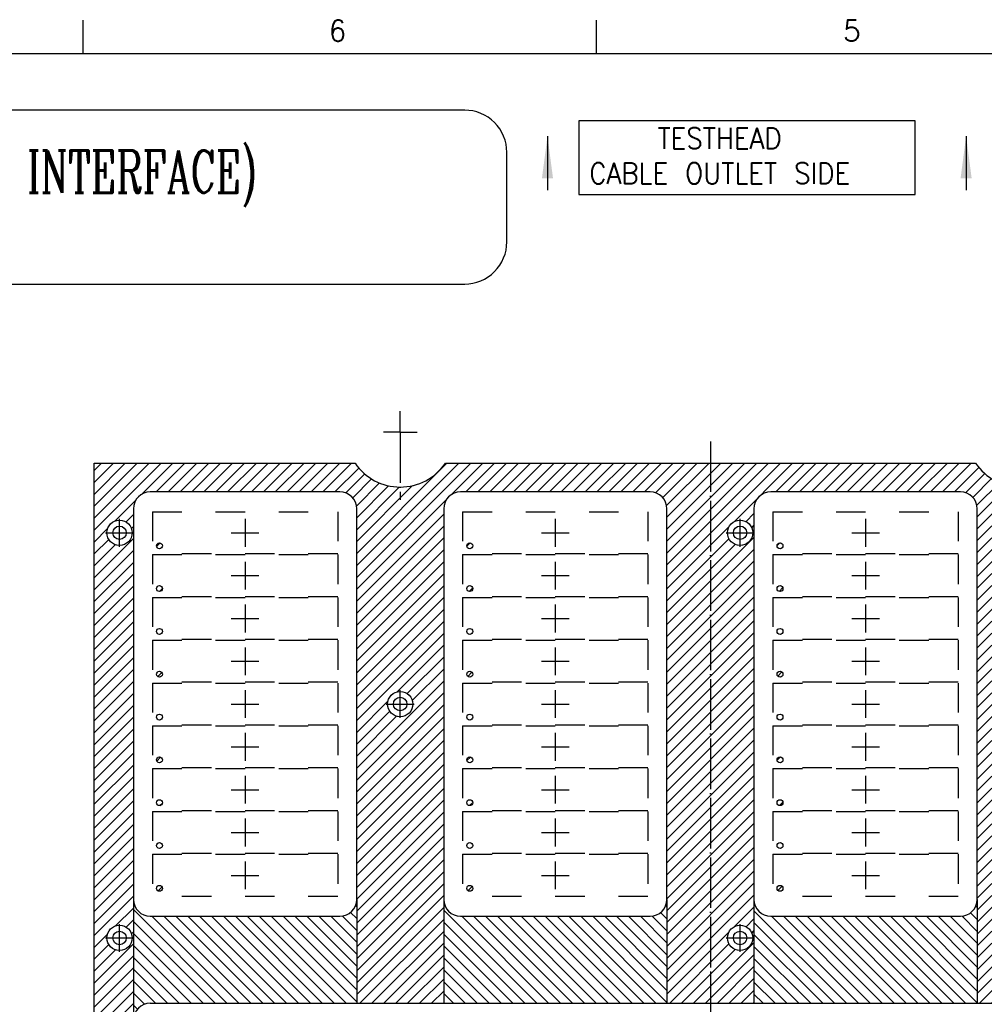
# Model space of a CAD drawing. Extents: x -401 to 590, y -380 to 320.
# Tile 6 of 54: x -164 to 65, y 86 to 320. Entities that reach past the tile are written whole.
import ezdxf

# ---------------------------------------------------------------- set-up
doc = ezdxf.new("R2010")
doc.units = 0
doc.linetypes.add('DASHED', pattern=[15, 7, -8])
doc.linetypes.add('DOT_CENTER', pattern=[14, 12, -1, 0, -1])
doc.layers.get('0').update_dxf_attribs({"linetype": 'CONTINUOUS'})
doc.layers.add('1', color=7, linetype='CONTINUOUS')
doc.styles.add('CONVERTER_12', font='complex.shx', dxfattribs={"width": 0.665})
doc.styles.add('CONVERTER_13', font='txt.shx', dxfattribs={"width": 0.9095})
doc.styles.add('CONVERTER_6', font='txt.shx', dxfattribs={"width": 0.97875})
doc.dimstyles.get("Standard").update_dxf_attribs({"dimtxt": 0.18, "dimasz": 0.18, "dimexe": 0.18, "dimexo": 0.0625, "dimgap": 0.09, "dimtad": 0, "dimtih": 1, "dimtoh": 1, "dimdec": 4, "dimzin": 0, "dimtxsty": 'STANDARD', "dimcen": 0.09, "dimazin": 3, "dimtfac": 1, "dimtdec": 4, "dimtofl": 0, "dimtmove": 0, "dimatfit": 3, "dimtolj": 1, "dimtzin": 0})
pattern_1 = [(135, (0, 0), (-1.414214, -1.414214), [])]
pattern_2 = [(45, (-3.5074, -602.0676), (-1.4142136, 1.4142136), [])]

# ---------------------------------------------------------------- blocks, each defined once
blk = doc.blocks.new('ATA1_S', base_point=(-314.07, -297.7))
at = {"layer": '1', "color": 1, "linetype": 'CONTINUOUS'}
for p, q in [((-119.18, 255.81), (-119.18, 249.46)), ((-21.73, 255.81), (-21.73, 249.46))]:
    blk.add_line(p, q, dxfattribs=at)
at = {"layer": '1', "color": 7, "linetype": 'CONTINUOUS'}
blk.add_line((-313.87, 249.46), (465.49, 249.46), dxfattribs=at)
at = {"layer": '1', "color": 7, "char_height": 4, "attachment_point": 2, "style": 'CONVERTER_6'}
for s, insert in [('6', (-70.84, 255.81)), ('5', (26.86, 255.81))]:
    blk.add_mtext(s, dxfattribs=dict(at, insert=insert))
blk = doc.blocks.new('DUTBOARD_LAY', base_point=(177, 177))
at = {"layer": '1', "linetype": 'CONTINUOUS'}
h = blk.add_hatch(dxfattribs=at)
h.set_pattern_fill('USER', color=1, scale=2, angle=45, pattern_type=0)
h.set_pattern_definition([(45, (0, 0), (-1.414214, 1.414214), [])])
edge = h.paths.add_edge_path()
edge.add_arc((-73.66, 221.971), 13, -145.61859, -34.38141)
edge.add_line((-62.931, 214.63), (62.931, 214.63))
edge.add_arc((73.66, 221.971), 13, -145.61859, -34.38141)
edge.add_line((84.389, 214.63), (146.32, 214.63))
edge.add_line((146.32, 214.63), (146.32, 0))
edge.add_line((146.32, 0), (146.32, -209.01))
edge.add_arc((147.32, -221.971), 13, 94.41173, 145.61859)
edge.add_line((136.591, -214.63), (10.729, -214.63))
edge.add_arc((0, -221.971), 13, 34.38141, 145.61859)
edge.add_line((-10.729, -214.63), (-136.591, -214.63))
edge.add_arc((-147.32, -221.971), 13, 34.38141, 85.58827)
edge.add_line((-146.32, -209.01), (-146.32, 0))
edge.add_line((-146.32, 0), (-146.32, 214.63))
edge.add_line((-146.32, 214.63), (-84.389, 214.63))
edge = h.paths.add_edge_path(flags=16)
edge.add_arc((-140.29, -102), 3, 0, 360)
edge = h.paths.add_edge_path(flags=16)
edge.add_arc((-140.29, -198.12), 3, 0, 360)
edge = h.paths.add_edge_path(flags=16)
edge.add_arc((-73.66, -157.48), 3, 0, 360)
edge = h.paths.add_edge_path(flags=16)
edge.add_arc((7.03, -102), 3, 0, 360)
edge = h.paths.add_edge_path(flags=16)
edge.add_arc((7.03, -198.12), 3, 0, 360)
edge = h.paths.add_edge_path(flags=16)
edge.add_arc((73.66, -157.48), 3, 0, 360)
edge = h.paths.add_edge_path(flags=16)
edge.add_arc((140.29, -102), 3, 0, 360)
edge = h.paths.add_edge_path(flags=16)
edge.add_arc((140.29, -198.12), 3, 0, 360)
edge = h.paths.add_edge_path(flags=16)
edge.add_arc((140.29, 0), 3, 0, 360)
edge = h.paths.add_edge_path(flags=16)
edge.add_arc((-140.29, 0), 3, 0, 360)
edge = h.paths.add_edge_path(flags=16)
edge.add_arc((-140.29, 102), 3, 0, 360)
edge = h.paths.add_edge_path(flags=16)
edge.add_arc((-140.29, 198.12), 3, 0, 360)
edge = h.paths.add_edge_path(flags=16)
edge.add_arc((-73.66, 157.48), 3, 0, 360)
edge = h.paths.add_edge_path(flags=16)
edge.add_arc((7.03, 102), 3, 0, 360)
edge = h.paths.add_edge_path(flags=16)
edge.add_arc((7.03, 198.12), 3, 0, 360)
edge = h.paths.add_edge_path(flags=16)
edge.add_arc((73.66, 157.48), 3, 0, 360)
edge = h.paths.add_edge_path(flags=16)
edge.add_arc((140.29, 102), 3, 0, 360)
edge = h.paths.add_edge_path(flags=16)
edge.add_arc((140.29, 198.12), 3, 0, 360)
edge = h.paths.add_edge_path(flags=16)
edge.add_line((-66.16, -192.62), (-66.16, -203.62))
edge.add_arc((-70.16, -203.62), 4, 270, 360, ccw=False)
edge.add_line((-70.16, -207.62), (-77.16, -207.62))
edge.add_arc((-77.16, -203.62), 4, 540, 270, ccw=False)
edge.add_line((-81.16, -203.62), (-81.16, -192.62))
edge.add_arc((-77.16, -192.62), 4, 450, 540, ccw=False)
edge.add_line((-77.16, -188.62), (-70.16, -188.62))
edge.add_arc((-70.16, -192.62), 4, 360, 450, ccw=False)
edge = h.paths.add_edge_path(flags=16)
edge.add_line((3.6, -86.5), (10.33, -86.5))
edge.add_line((10.33, -86.5), (10.33, -111.14))
edge.add_line((10.33, -111.14), (10.33, -203.82))
edge.add_arc((14.33, -203.82), 4, 180, -90)
edge.add_line((14.33, -207.82), (59.33, -207.82))
edge.add_arc((59.33, -203.82), 4, -90, 0)
edge.add_line((63.33, -203.82), (63.33, -111.14))
edge.add_line((63.33, -111.14), (63.33, -86.5))
edge.add_line((63.33, -86.5), (83.99, -86.5))
edge.add_line((83.99, -86.5), (83.99, -111.14))
edge.add_line((83.99, -111.14), (83.99, -203.82))
edge.add_arc((87.99, -203.82), 4, 180, -90)
edge.add_line((87.99, -207.82), (132.99, -207.82))
edge.add_arc((132.99, -203.82), 4, -90, 0)
edge.add_line((136.99, -203.82), (136.99, -111.14))
edge.add_line((136.99, -111.14), (136.99, -82.5))
edge.add_line((136.99, -82.5), (136.99, -16.5))
edge.add_line((136.99, -16.5), (136.7, -16.5))
edge.add_arc((136.7, -12.5), 4, 540, 270, ccw=False)
edge.add_line((132.7, -12.5), (132.7, 12.5))
edge.add_arc((136.7, 12.5), 4, 450, 540, ccw=False)
edge.add_line((136.7, 16.5), (136.99, 16.5))
edge.add_line((136.99, 16.5), (136.99, 82.5))
edge.add_line((136.99, 82.5), (136.99, 111.14))
edge.add_line((136.99, 111.14), (136.99, 203.82))
edge.add_arc((132.99, 203.82), 4, 0, 90)
edge.add_line((132.99, 207.82), (87.99, 207.82))
edge.add_arc((87.99, 203.82), 4, 90, 180)
edge.add_line((83.99, 203.82), (83.99, 111.14))
edge.add_line((83.99, 111.14), (83.99, 86.5))
edge.add_line((83.99, 86.5), (63.33, 86.5))
edge.add_line((63.33, 86.5), (63.33, 111.14))
edge.add_line((63.33, 111.14), (63.33, 203.82))
edge.add_arc((59.33, 203.82), 4, 0, 90)
edge.add_line((59.33, 207.82), (14.33, 207.82))
edge.add_arc((14.33, 203.82), 4, 90, 180)
edge.add_line((10.33, 203.82), (10.33, 111.14))
edge.add_line((10.33, 111.14), (10.33, 86.5))
edge.add_line((10.33, 86.5), (3.6, 86.5))
edge.add_line((3.6, 86.5), (-10.33, 86.5))
edge.add_line((-10.33, 86.5), (-10.33, 111.14))
edge.add_line((-10.33, 111.14), (-10.33, 203.82))
edge.add_arc((-14.33, 203.82), 4, 0, 90)
edge.add_line((-14.33, 207.82), (-59.33, 207.82))
edge.add_arc((-59.33, 203.82), 4, 90, 180)
edge.add_line((-63.33, 203.82), (-63.33, 111.14))
edge.add_line((-63.33, 111.14), (-63.33, 86.5))
edge.add_line((-63.33, 86.5), (-83.99, 86.5))
edge.add_line((-83.99, 86.5), (-83.99, 111.14))
edge.add_line((-83.99, 111.14), (-83.99, 203.82))
edge.add_arc((-87.99, 203.82), 4, 0, 90)
edge.add_line((-87.99, 207.82), (-132.99, 207.82))
edge.add_arc((-132.99, 203.82), 4, 90, 180)
edge.add_line((-136.99, 203.82), (-136.99, 111.14))
edge.add_line((-136.99, 111.14), (-136.99, 82.5))
edge.add_line((-136.99, 82.5), (-136.99, 16.5))
edge.add_line((-136.99, 16.5), (-136.7, 16.5))
edge.add_arc((-136.7, 12.5), 4, 360, 450, ccw=False)
edge.add_line((-132.7, 12.5), (-132.7, -12.5))
edge.add_arc((-136.7, -12.5), 4, 270, 360, ccw=False)
edge.add_line((-136.7, -16.5), (-136.99, -16.5))
edge.add_line((-136.99, -16.5), (-136.99, -82.5))
edge.add_line((-136.99, -82.5), (-136.99, -111.14))
edge.add_line((-136.99, -111.14), (-136.99, -203.82))
edge.add_arc((-132.99, -203.82), 4, 180, -90)
edge.add_line((-132.99, -207.82), (-87.99, -207.82))
edge.add_arc((-87.99, -203.82), 4, -90, 0)
edge.add_line((-83.99, -203.82), (-83.99, -111.14))
edge.add_line((-83.99, -111.14), (-83.99, -86.5))
edge.add_line((-83.99, -86.5), (-63.33, -86.5))
edge.add_line((-63.33, -86.5), (-63.33, -111.14))
edge.add_line((-63.33, -111.14), (-63.33, -203.82))
edge.add_arc((-59.33, -203.82), 4, 180, -90)
edge.add_line((-59.33, -207.82), (-14.33, -207.82))
edge.add_arc((-14.33, -203.82), 4, -90, 0)
edge.add_line((-10.33, -203.82), (-10.33, -111.14))
edge.add_line((-10.33, -111.14), (-10.33, -86.5))
edge.add_line((-10.33, -86.5), (3.6, -86.5))
edge = h.paths.add_edge_path(flags=16)
edge.add_line((81.16, -192.62), (81.16, -203.62))
edge.add_arc((77.16, -203.62), 4, 270, 360, ccw=False)
edge.add_line((77.16, -207.62), (70.16, -207.62))
edge.add_arc((70.16, -203.62), 4, 540, 270, ccw=False)
edge.add_line((66.16, -203.62), (66.16, -192.62))
edge.add_arc((70.16, -192.62), 4, 450, 540, ccw=False)
edge.add_line((70.16, -188.62), (77.16, -188.62))
edge.add_arc((77.16, -192.62), 4, 360, 450, ccw=False)
h = blk.add_hatch(dxfattribs=at)
h.set_pattern_fill('USER', color=4, scale=2, angle=45, pattern_type=0)
h.set_pattern_definition(pattern_2)
edge = h.paths.add_edge_path()
edge.add_arc((-130.81, 195.04), 0.7, 0, 360)
h = blk.add_hatch(dxfattribs=at)
h.set_pattern_fill('USER', scale=2, angle=45, pattern_type=0)
h.set_pattern_definition(pattern_2)
edge = h.paths.add_edge_path()
edge.add_arc((-57.15, 195.04), 0.7, 0, 360)
h = blk.add_hatch(dxfattribs=at)
h.set_pattern_fill('USER', color=4, scale=2, angle=45, pattern_type=0)
h.set_pattern_definition(pattern_2)
edge = h.paths.add_edge_path()
edge.add_arc((16.51, 195.04), 0.7, 0, 360)
h = blk.add_hatch(dxfattribs=at)
h.set_pattern_fill('USER', color=6, scale=2, angle=45, pattern_type=0)
h.set_pattern_definition(pattern_2)
edge = h.paths.add_edge_path()
edge.add_arc((-130.81, 184.88), 0.7, 0, 360)
h = blk.add_hatch(dxfattribs=at)
h.set_pattern_fill('USER', color=6, scale=2, angle=45, pattern_type=0)
h.set_pattern_definition(pattern_2)
edge = h.paths.add_edge_path()
edge.add_arc((-57.15, 184.88), 0.7, 0, 360)
h = blk.add_hatch(dxfattribs=at)
h.set_pattern_fill('USER', color=6, scale=2, angle=45, pattern_type=0)
h.set_pattern_definition(pattern_2)
edge = h.paths.add_edge_path()
edge.add_arc((16.51, 184.88), 0.7, 0, 360)
h = blk.add_hatch(dxfattribs=at)
h.set_pattern_fill('USER', color=1, scale=2, angle=45, pattern_type=0)
h.set_pattern_definition(pattern_2)
edge = h.paths.add_edge_path()
edge.add_arc((-130.81, 174.72), 0.7, 0, 360)
h = blk.add_hatch(dxfattribs=at)
h.set_pattern_fill('USER', color=1, scale=2, angle=45, pattern_type=0)
h.set_pattern_definition(pattern_2)
edge = h.paths.add_edge_path()
edge.add_arc((-57.15, 174.72), 0.7, 0, 360)
h = blk.add_hatch(dxfattribs=at)
h.set_pattern_fill('USER', color=1, scale=2, angle=45, pattern_type=0)
h.set_pattern_definition(pattern_2)
edge = h.paths.add_edge_path()
edge.add_arc((16.51, 174.72), 0.7, 0, 360)
h = blk.add_hatch(dxfattribs=at)
h.set_pattern_fill('USER', color=6, scale=2, angle=45, pattern_type=0)
h.set_pattern_definition(pattern_2)
edge = h.paths.add_edge_path()
edge.add_arc((-130.81, 164.56), 0.7, 0, 360)
h = blk.add_hatch(dxfattribs=at)
h.set_pattern_fill('USER', color=6, scale=2, angle=45, pattern_type=0)
h.set_pattern_definition(pattern_2)
edge = h.paths.add_edge_path()
edge.add_arc((-57.15, 164.56), 0.7, 0, 360)
h = blk.add_hatch(dxfattribs=at)
h.set_pattern_fill('USER', color=6, scale=2, angle=45, pattern_type=0)
h.set_pattern_definition(pattern_2)
edge = h.paths.add_edge_path()
edge.add_arc((16.51, 164.56), 0.7, 0, 360)
h = blk.add_hatch(dxfattribs=at)
h.set_pattern_fill('USER', color=1, scale=2, angle=45, pattern_type=0)
h.set_pattern_definition(pattern_2)
edge = h.paths.add_edge_path()
edge.add_arc((-130.81, 154.4), 0.7, 0, 360)
h = blk.add_hatch(dxfattribs=at)
h.set_pattern_fill('USER', color=1, scale=2, angle=45, pattern_type=0)
h.set_pattern_definition(pattern_2)
edge = h.paths.add_edge_path()
edge.add_arc((-57.15, 154.4), 0.7, 0, 360)
h = blk.add_hatch(dxfattribs=at)
h.set_pattern_fill('USER', color=1, scale=2, angle=45, pattern_type=0)
h.set_pattern_definition(pattern_2)
edge = h.paths.add_edge_path()
edge.add_arc((16.51, 154.4), 0.7, 0, 360)
h = blk.add_hatch(dxfattribs=at)
h.set_pattern_fill('USER', color=6, scale=2, angle=45, pattern_type=0)
h.set_pattern_definition(pattern_2)
edge = h.paths.add_edge_path()
edge.add_arc((-130.81, 144.24), 0.7, 0, 360)
h = blk.add_hatch(dxfattribs=at)
h.set_pattern_fill('USER', color=6, scale=2, angle=45, pattern_type=0)
h.set_pattern_definition(pattern_2)
edge = h.paths.add_edge_path()
edge.add_arc((-57.15, 144.24), 0.7, 0, 360)
h = blk.add_hatch(dxfattribs=at)
h.set_pattern_fill('USER', color=6, scale=2, angle=45, pattern_type=0)
h.set_pattern_definition(pattern_2)
edge = h.paths.add_edge_path()
edge.add_arc((16.51, 144.24), 0.7, 0, 360)
h = blk.add_hatch(dxfattribs=at)
h.set_pattern_fill('USER', color=1, scale=2, angle=45, pattern_type=0)
h.set_pattern_definition(pattern_2)
edge = h.paths.add_edge_path()
edge.add_arc((-130.81, 134.08), 0.7, 0, 360)
h = blk.add_hatch(dxfattribs=at)
h.set_pattern_fill('USER', color=1, scale=2, angle=45, pattern_type=0)
h.set_pattern_definition(pattern_2)
edge = h.paths.add_edge_path()
edge.add_arc((-57.15, 134.08), 0.7, 0, 360)
h = blk.add_hatch(dxfattribs=at)
h.set_pattern_fill('USER', color=1, scale=2, angle=45, pattern_type=0)
h.set_pattern_definition(pattern_2)
edge = h.paths.add_edge_path()
edge.add_arc((16.51, 134.08), 0.7, 0, 360)
h = blk.add_hatch(dxfattribs=at)
h.set_pattern_fill('USER', color=6, scale=2, angle=45, pattern_type=0)
h.set_pattern_definition(pattern_2)
edge = h.paths.add_edge_path()
edge.add_arc((-130.81, 123.92), 0.7, 0, 360)
h = blk.add_hatch(dxfattribs=at)
h.set_pattern_fill('USER', color=6, scale=2, angle=45, pattern_type=0)
h.set_pattern_definition(pattern_2)
edge = h.paths.add_edge_path()
edge.add_arc((-57.15, 123.92), 0.7, 0, 360)
h = blk.add_hatch(dxfattribs=at)
h.set_pattern_fill('USER', color=6, scale=2, angle=45, pattern_type=0)
h.set_pattern_definition(pattern_2)
edge = h.paths.add_edge_path()
edge.add_arc((16.51, 123.92), 0.7, 0, 360)
h = blk.add_hatch(dxfattribs=at)
h.set_pattern_fill('USER', color=1, scale=2, angle=45, pattern_type=0)
h.set_pattern_definition(pattern_2)
edge = h.paths.add_edge_path()
edge.add_arc((-130.81, 113.76), 0.7, 0, 360)
h = blk.add_hatch(dxfattribs=at)
h.set_pattern_fill('USER', color=1, scale=2, angle=45, pattern_type=0)
h.set_pattern_definition(pattern_2)
edge = h.paths.add_edge_path()
edge.add_arc((-57.15, 113.76), 0.7, 0, 360)
h = blk.add_hatch(dxfattribs=at)
h.set_pattern_fill('USER', color=1, scale=2, angle=45, pattern_type=0)
h.set_pattern_definition(pattern_2)
edge = h.paths.add_edge_path()
edge.add_arc((16.51, 113.76), 0.7, 0, 360)
h = blk.add_hatch(dxfattribs=at)
h.set_pattern_fill('USER', color=6, scale=2, angle=135, pattern_type=0)
h.set_pattern_definition(pattern_1)
edge = h.paths.add_edge_path()
edge.add_line((-87.99, 107.14), (-132.99, 107.14))
edge.add_arc((-132.99, 111.14), 4, 540, 270, ccw=False)
edge.add_line((-136.99, 111.14), (-136.99, 82.5))
edge.add_arc((-132.99, 82.5), 4, 450, 180, ccw=False)
edge.add_line((-132.99, 86.5), (-83.99, 86.5))
edge.add_line((-83.99, 86.5), (-83.99, 111.14))
edge.add_arc((-87.99, 111.14), 4, 270, 360, ccw=False)
h = blk.add_hatch(dxfattribs=at)
h.set_pattern_fill('USER', color=6, scale=2, angle=135, pattern_type=0)
h.set_pattern_definition(pattern_1)
edge = h.paths.add_edge_path()
edge.add_arc((-14.33, 111.14), 4, -90, 0)
edge.add_line((-10.33, 111.14), (-10.33, 86.5))
edge.add_line((-10.33, 86.5), (-63.33, 86.5))
edge.add_line((-63.33, 86.5), (-63.33, 111.14))
edge.add_arc((-59.33, 111.14), 4, 180, -90)
edge.add_line((-59.33, 107.14), (-14.33, 107.14))
h = blk.add_hatch(dxfattribs=at)
h.set_pattern_fill('USER', color=6, scale=2, angle=135, pattern_type=0)
h.set_pattern_definition(pattern_1)
edge = h.paths.add_edge_path()
edge.add_arc((59.33, 111.14), 4, -90, 0)
edge.add_line((63.33, 111.14), (63.33, 86.5))
edge.add_line((63.33, 86.5), (10.33, 86.5))
edge.add_line((10.33, 86.5), (10.33, 111.14))
edge.add_arc((14.33, 111.14), 4, 180, -90)
edge.add_line((14.33, 107.14), (59.33, 107.14))
at = {"color": 7}
blk.add_lwpolyline([(-31.275, 295.885), (-31.275, 278.385), (48.631, 278.385), (48.631, 295.885)], close=True, dxfattribs=at)
at = {"layer": '1', "color": 1, "linetype": 'DOT_CENTER'}
for p, q in [((-73.66, 221.971), (-73.66, 226.971)), ((-73.66, 221.971), (-77.66, 221.971)), ((-73.66, 221.971), (-73.66, 205.971)), ((-73.66, 221.971), (-69.66, 221.971)), ((0, 219.8), (0, 94)), ((-140.29, 194.82), (-140.29, 201.42)), ((7.03, 194.82), (7.03, 201.42)), ((-143.59, 198.12), (-136.99, 198.12)), ((3.73, 198.12), (10.33, 198.12)), ((-110.49, 181.1), (-110.49, 174.5)), ((-36.83, 181.1), (-36.83, 174.5)), ((36.83, 181.1), (36.83, 174.5)), ((-113.79, 177.8), (-107.19, 177.8)), ((-40.13, 177.8), (-33.53, 177.8)), ((33.53, 177.8), (40.13, 177.8)), ((-110.49, 160.78), (-110.49, 154.18)), ((-73.66, 154.18), (-73.66, 160.78)), ((-36.83, 160.78), (-36.83, 154.18)), ((36.83, 160.78), (36.83, 154.18)), ((-113.79, 157.48), (-107.19, 157.48)), ((-76.96, 157.48), (-70.36, 157.48)), ((-40.13, 157.48), (-33.53, 157.48)), ((33.53, 157.48), (40.13, 157.48)), ((-110.49, 140.46), (-110.49, 133.86)), ((-36.83, 140.46), (-36.83, 133.86)), ((36.83, 140.46), (36.83, 133.86)), ((-113.79, 137.16), (-107.19, 137.16)), ((-40.13, 137.16), (-33.53, 137.16)), ((33.53, 137.16), (40.13, 137.16)), ((-110.49, 120.14), (-110.49, 113.54)), ((-36.83, 120.14), (-36.83, 113.54)), ((36.83, 120.14), (36.83, 113.54)), ((-113.79, 116.84), (-107.19, 116.84)), ((-40.13, 116.84), (-33.53, 116.84)), ((33.53, 116.84), (40.13, 116.84)), ((-140.29, 98.7), (-140.29, 105.3)), ((7.03, 98.7), (7.03, 105.3)), ((-143.59, 102), (-136.99, 102)), ((3.73, 102), (10.33, 102)), ((0, 94), (0, 45.411))]:
    blk.add_line(p, q, dxfattribs=at)
at = {"layer": '1', "color": 7, "linetype": 'CONTINUOUS'}
for p, q in [((-146.32, 0), (-146.32, 214.63)), ((-146.32, 214.63), (-84.389, 214.63)), ((-62.931, 214.63), (62.931, 214.63))]:
    blk.add_line(p, q, dxfattribs=at)
at = {"layer": '1', "color": 1, "linetype": 'CONTINUOUS'}
for p, q in [((-87.99, 207.82), (-132.99, 207.82)), ((-14.33, 207.82), (-59.33, 207.82)), ((59.33, 207.82), (14.33, 207.82)), ((-136.99, 203.82), (-136.99, 111.14)), ((-83.99, 111.14), (-83.99, 203.82)), ((-63.33, 203.82), (-63.33, 111.14)), ((-10.33, 111.14), (-10.33, 203.82)), ((10.33, 203.82), (10.33, 111.14)), ((63.33, 111.14), (63.33, 203.82)), ((-136.99, 111.14), (-136.99, 82.5)), ((-83.99, 111.14), (-83.99, 86.5)), ((-63.33, 111.14), (-63.33, 86.5)), ((-10.33, 111.14), (-10.33, 86.5)), ((10.33, 111.14), (10.33, 86.5)), ((63.33, 111.14), (63.33, 86.5)), ((-132.99, 107.14), (-87.99, 107.14)), ((-59.33, 107.14), (-14.33, 107.14)), ((14.33, 107.14), (59.33, 107.14)), ((-132.99, 86.5), (-83.99, 86.5)), ((-83.99, 86.5), (-63.33, 86.5)), ((-63.33, 86.5), (-10.33, 86.5)), ((-10.33, 86.5), (3.6, 86.5)), ((3.6, 86.5), (10.33, 86.5)), ((10.33, 86.5), (63.33, 86.5)), ((63.33, 86.5), (83.99, 86.5))]:
    blk.add_line(p, q, dxfattribs=at)
at = {"layer": '1', "color": 7, "linetype": 'DASHED'}
for p, q in [((-132.49, 203.12), (-88.49, 203.12)), ((-132.49, 203.12), (-132.49, 193.12)), ((-88.49, 203.12), (-88.49, 193.12)), ((14.83, 203.12), (58.83, 203.12)), ((14.83, 203.12), (14.83, 193.12)), ((58.83, 203.12), (58.83, 193.12)), ((-88.49, 193.12), (-132.49, 193.12)), ((58.83, 193.12), (14.83, 193.12))]:
    blk.add_line(p, q, dxfattribs=at)
at = {"layer": '1', "color": 7, "linetype": 'DOT_CENTER'}
for p, q in [((-110.49, 201.42), (-110.49, 194.82)), ((36.83, 201.42), (36.83, 194.82)), ((-113.79, 198.12), (-107.19, 198.12)), ((33.53, 198.12), (40.13, 198.12))]:
    blk.add_line(p, q, dxfattribs=at)
at = {"layer": '1', "color": 4, "linetype": 'DASHED'}
for p, q in [((-58.83, 203.12), (-14.83, 203.12)), ((-58.83, 203.12), (-58.83, 193.12)), ((-14.83, 203.12), (-14.83, 193.12)), ((-14.83, 193.12), (-58.83, 193.12)), ((-58.83, 192.96), (-14.83, 192.96))]:
    blk.add_line(p, q, dxfattribs=at)
at = {"layer": '1', "color": 4, "linetype": 'DOT_CENTER'}
for p, q in [((-36.83, 201.42), (-36.83, 194.82)), ((-40.13, 198.12), (-33.53, 198.12))]:
    blk.add_line(p, q, dxfattribs=at)
at = {"layer": '1', "color": 6, "linetype": 'DASHED'}
for p, q in [((-132.49, 192.96), (-88.49, 192.96)), ((-132.49, 192.96), (-132.49, 182.96)), ((-88.49, 192.96), (-88.49, 182.96)), ((-58.83, 192.96), (-58.83, 182.96)), ((-14.83, 192.96), (-14.83, 182.96)), ((14.83, 192.96), (58.83, 192.96)), ((14.83, 192.96), (14.83, 182.96)), ((58.83, 192.96), (58.83, 182.96)), ((-88.49, 182.96), (-132.49, 182.96)), ((-14.83, 182.96), (-58.83, 182.96)), ((58.83, 182.96), (14.83, 182.96)), ((-132.49, 172.64), (-88.49, 172.64)), ((-132.49, 172.64), (-132.49, 162.64)), ((-88.49, 172.64), (-88.49, 162.64)), ((-58.83, 172.64), (-14.83, 172.64)), ((-58.83, 172.64), (-58.83, 162.64)), ((-14.83, 172.64), (-14.83, 162.64)), ((14.83, 172.64), (58.83, 172.64)), ((14.83, 172.64), (14.83, 162.64)), ((58.83, 172.64), (58.83, 162.64)), ((-88.49, 162.64), (-132.49, 162.64)), ((-14.83, 162.64), (-58.83, 162.64)), ((58.83, 162.64), (14.83, 162.64)), ((-132.49, 152.32), (-88.49, 152.32)), ((-132.49, 152.32), (-132.49, 142.32)), ((-88.49, 152.32), (-88.49, 142.32)), ((-58.83, 152.32), (-14.83, 152.32)), ((-58.83, 152.32), (-58.83, 142.32)), ((-14.83, 152.32), (-14.83, 142.32)), ((14.83, 152.32), (58.83, 152.32)), ((14.83, 152.32), (14.83, 142.32)), ((58.83, 152.32), (58.83, 142.32)), ((-88.49, 142.32), (-132.49, 142.32)), ((-14.83, 142.32), (-58.83, 142.32)), ((58.83, 142.32), (14.83, 142.32)), ((-132.49, 132), (-88.49, 132)), ((-132.49, 132), (-132.49, 122)), ((-88.49, 132), (-88.49, 122)), ((-58.83, 132), (-14.83, 132)), ((-58.83, 132), (-58.83, 122)), ((-14.83, 132), (-14.83, 122)), ((14.83, 132), (58.83, 132)), ((14.83, 132), (14.83, 122)), ((58.83, 132), (58.83, 122)), ((-88.49, 122), (-132.49, 122)), ((-14.83, 122), (-58.83, 122)), ((58.83, 122), (14.83, 122))]:
    blk.add_line(p, q, dxfattribs=at)
at = {"layer": '1', "color": 6, "linetype": 'DOT_CENTER'}
for p, q in [((-110.49, 191.26), (-110.49, 184.66)), ((-36.83, 191.26), (-36.83, 184.66)), ((36.83, 191.26), (36.83, 184.66)), ((-113.79, 187.96), (-107.19, 187.96)), ((-40.13, 187.96), (-33.53, 187.96)), ((33.53, 187.96), (40.13, 187.96)), ((-110.49, 170.94), (-110.49, 164.34)), ((-36.83, 170.94), (-36.83, 164.34)), ((36.83, 170.94), (36.83, 164.34)), ((-113.79, 167.64), (-107.19, 167.64)), ((-40.13, 167.64), (-33.53, 167.64)), ((33.53, 167.64), (40.13, 167.64)), ((-110.49, 150.62), (-110.49, 144.02)), ((-36.83, 150.62), (-36.83, 144.02)), ((36.83, 150.62), (36.83, 144.02)), ((-113.79, 147.32), (-107.19, 147.32)), ((-40.13, 147.32), (-33.53, 147.32)), ((33.53, 147.32), (40.13, 147.32)), ((-110.49, 130.3), (-110.49, 123.7)), ((-36.83, 130.3), (-36.83, 123.7)), ((36.83, 130.3), (36.83, 123.7)), ((-113.79, 127), (-107.19, 127)), ((-40.13, 127), (-33.53, 127)), ((33.53, 127), (40.13, 127))]:
    blk.add_line(p, q, dxfattribs=at)
at = {"layer": '1', "color": 1, "linetype": 'DASHED'}
for p, q in [((-132.49, 182.8), (-88.49, 182.8)), ((-132.49, 182.8), (-132.49, 172.8)), ((-88.49, 182.8), (-88.49, 172.8)), ((-58.83, 182.8), (-14.83, 182.8)), ((-58.83, 182.8), (-58.83, 172.8)), ((-14.83, 182.8), (-14.83, 172.8)), ((14.83, 182.8), (58.83, 182.8)), ((14.83, 182.8), (14.83, 172.8)), ((58.83, 182.8), (58.83, 172.8)), ((-88.49, 172.8), (-132.49, 172.8)), ((-14.83, 172.8), (-58.83, 172.8)), ((58.83, 172.8), (14.83, 172.8)), ((-132.49, 162.48), (-88.49, 162.48)), ((-132.49, 162.48), (-132.49, 152.48)), ((-88.49, 162.48), (-88.49, 152.48)), ((-58.83, 162.48), (-14.83, 162.48)), ((-58.83, 162.48), (-58.83, 152.48)), ((-14.83, 162.48), (-14.83, 152.48)), ((14.83, 162.48), (58.83, 162.48)), ((14.83, 162.48), (14.83, 152.48)), ((58.83, 162.48), (58.83, 152.48)), ((-88.49, 152.48), (-132.49, 152.48)), ((-14.83, 152.48), (-58.83, 152.48)), ((58.83, 152.48), (14.83, 152.48)), ((-132.49, 142.16), (-88.49, 142.16)), ((-132.49, 142.16), (-132.49, 132.16)), ((-88.49, 142.16), (-88.49, 132.16)), ((-58.83, 142.16), (-14.83, 142.16)), ((-58.83, 142.16), (-58.83, 132.16)), ((-14.83, 142.16), (-14.83, 132.16)), ((14.83, 142.16), (58.83, 142.16)), ((14.83, 142.16), (14.83, 132.16)), ((58.83, 142.16), (58.83, 132.16)), ((-88.49, 132.16), (-132.49, 132.16)), ((-14.83, 132.16), (-58.83, 132.16)), ((58.83, 132.16), (14.83, 132.16)), ((-132.49, 121.84), (-88.49, 121.84)), ((-132.49, 121.84), (-132.49, 111.84)), ((-88.49, 121.84), (-88.49, 111.84)), ((-58.83, 121.84), (-14.83, 121.84)), ((-58.83, 121.84), (-58.83, 111.84)), ((-14.83, 121.84), (-14.83, 111.84)), ((14.83, 121.84), (58.83, 121.84)), ((14.83, 121.84), (14.83, 111.84)), ((58.83, 121.84), (58.83, 111.84)), ((-88.49, 111.84), (-132.49, 111.84)), ((-14.83, 111.84), (-58.83, 111.84)), ((58.83, 111.84), (14.83, 111.84))]:
    blk.add_line(p, q, dxfattribs=at)
at = {"layer": '1', "color": 7}
blk.add_lwpolyline([(-356.34, 257.14), (-58.34, 257.14, 0.4142136), (-48.34, 267.14), (-48.34, 288.39, 0.4142136), (-58.34, 298.39), (-356.34, 298.39, 0.4142136), (-366.34, 288.39), (-366.34, 267.14, 0.4142136)], format="xyb", close=True, dxfattribs=at)
at = {"layer": '1', "color": 7, "linetype": 'CONTINUOUS'}
for centre, radius in [((-140.29, 198.12), 3), ((7.03, 198.12), 3), ((-140.29, 198.12), 1.6), ((7.03, 198.12), 1.6), ((-130.81, 195.04), 0.7), ((16.51, 195.04), 0.7), ((-73.66, 157.48), 3), ((-73.66, 157.48), 1.6), ((-140.29, 102), 3), ((-140.29, 102), 1.6), ((7.03, 102), 3), ((7.03, 102), 1.6)]:
    blk.add_circle(centre, radius, dxfattribs=at)
at = {"layer": '1', "color": 4, "linetype": 'CONTINUOUS'}
blk.add_circle((-57.15, 195.04), 0.7, dxfattribs=at)
at = {"layer": '1', "color": 6, "linetype": 'CONTINUOUS'}
for centre in [(-130.81, 184.88), (-57.15, 184.88), (16.51, 184.88), (-130.81, 164.56), (-57.15, 164.56), (16.51, 164.56), (-130.81, 144.24), (-57.15, 144.24), (16.51, 144.24), (-130.81, 123.92), (-57.15, 123.92), (16.51, 123.92)]:
    blk.add_circle(centre, 0.7, dxfattribs=at)
at = {"layer": '1', "color": 1, "linetype": 'CONTINUOUS'}
for centre in [(-130.81, 174.72), (-57.15, 174.72), (16.51, 174.72), (-130.81, 154.4), (-57.15, 154.4), (16.51, 154.4), (-130.81, 134.08), (-57.15, 134.08), (16.51, 134.08), (-130.81, 113.76), (-57.15, 113.76), (16.51, 113.76)]:
    blk.add_circle(centre, 0.7, dxfattribs=at)
at = {"layer": '1', "color": 7, "linetype": 'CONTINUOUS'}
for centre in [(-73.66, 221.971), (73.66, 221.971)]:
    blk.add_arc(centre, 13, -145.61859, -34.38141, dxfattribs=at)
at = {"layer": '1', "color": 1, "linetype": 'CONTINUOUS'}
for centre, start, end in [((-132.99, 203.82), 90, 180), ((-87.99, 203.82), 0, 90), ((-59.33, 203.82), 90, 180), ((-14.33, 203.82), 0, 90), ((14.33, 203.82), 90, 180), ((59.33, 203.82), 0, 90), ((-132.99, 111.14), 180, -90), ((-87.99, 111.14), -90, 0), ((-59.33, 111.14), 180, -90), ((-14.33, 111.14), -90, 0), ((14.33, 111.14), 180, -90), ((59.33, 111.14), -90, 0), ((-132.99, 82.5), 90, -180)]:
    blk.add_arc(centre, 4, start, end, dxfattribs=at)
at = {"layer": '1', "color": 7}
for points in [[(-37.378, 282.212), (-40.011, 282.212), (-38.695, 292.212)], [(62.011, 282.212), (59.378, 282.212), (60.695, 292.212)]]:
    blk.add_solid(points, dxfattribs=at)
at = {"color": 7, "insert": (-28.775, 280.885), "char_height": 5, "attachment_point": 7, "style": 'CONVERTER_13'}
blk.add_mtext('    TESTHEAD\\PCABLE OUTLET SIDE', dxfattribs=at)
at = {"layer": '1', "color": 7, "insert": (-372.54, 262.14), "char_height": 10, "attachment_point": 7, "style": 'CONVERTER_12'}
blk.add_mtext('DUT BOARD FOR HSSI (HIGH SPEED SERIAL INTERFACE)\\P            VIEW FROM DUT SIDE', dxfattribs=at)
at = {"layer": '1', "color": 7, "linetype": 'CONTINUOUS', "has_arrowhead": 0}
for points in [[(-38.695, 292.212), (-38.695, 279.425)], [(60.695, 292.212), (60.695, 279.425)]]:
    blk.add_leader(points, dimstyle='Standard', dxfattribs=at)

msp = doc.modelspace()

# ---------------------------------------------------------------- block references
at = {"layer": '1', "xscale": 1.25, "yscale": 1.25, "zscale": 1.25}
msp.add_blockref('ATA1_S', (-392.587, -372.127), dxfattribs=at)
at = {"layer": '1'}
msp.add_blockref('DUTBOARD_LAY', (177, 177), dxfattribs=at)

doc.saveas('drawing.dxf')
